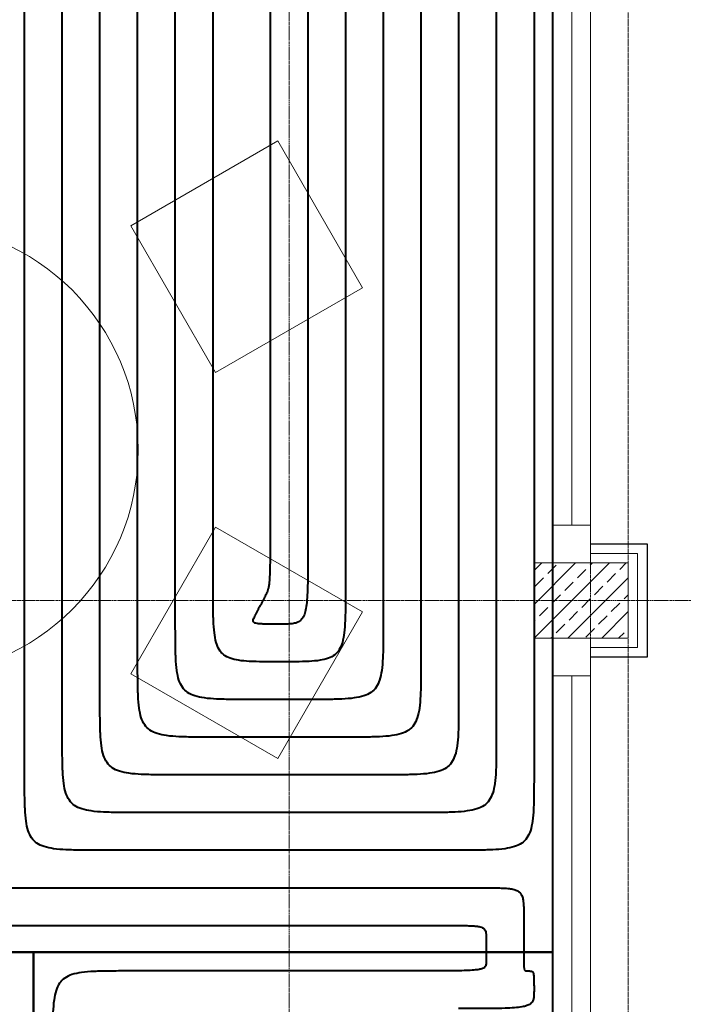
# Model space of a CAD drawing. Header units: millimetres. Extents: x 49908 to 79848, y -11883 to -3092.
# Tile 151 of 222: x 69819 to 69995, y -5334 to -5072. Entities that reach past the tile are written whole.
import ezdxf
from ezdxf.lldxf.tags import DXFTag

# ---------------------------------------------------------------- set-up
doc = ezdxf.new("R2010")
doc.units = ezdxf.units.MM
doc.linetypes.add('DASHDOT', pattern=[1, 0.5, -0.25, 0, -0.25])
doc.linetypes.add('DASHED', pattern=[19.05, 12.7, -6.35])
doc.layers.get('0').update_dxf_attribs({"color": 9, "lineweight": 9})
for name, color, linetype, lineweight in [('A stolarka', 9, 'Continuous', 9), ('A wyp ruchome', 9, 'Continuous', 9), ('A_IZOLACJA', 9, 'ZIGZAG', 9), ('A_KONSTRUKCJA', 9, 'Continuous', 25), ('A_OSIE', 9, 'DASHDOT', 9), ('A_PRZERYW', 9, 'DASHED', 9)]:
    doc.layers.add(name, color=color, linetype=linetype, lineweight=lineweight)
for name, color, linetype, true_color in [('IS_Ogrzewanie_płaszczyznowe', 7, 'SOLID', 0xac00e6), ('IS_Przyłącza_o.p._Powrót', 7, 'DASH', 0x438955), ('IS_Przyłącza_o.p._Zasilanie', 7, 'SOLID', 0xff9124)]:
    doc.layers.add(name, color=color, linetype=linetype, true_color=true_color)
doc.layers.add('IS_Rys.pętli_o.p._Powrót', color=7, linetype='DASH', lineweight=13, true_color=0x4c9a5f)
doc.layers.add('IS_Rys.pętli_o.p._Zasilanie', color=7, linetype='SOLID', lineweight=13, true_color=0xff8c1a)
tags = doc.linetypes.add('DASH', pattern=[15, 10, -5]).pattern_tags.tags
tags[6:7] = [DXFTag(74, 4), DXFTag(75, 0), DXFTag(340, '0'), DXFTag(46, 0.0), DXFTag(50, 0.0), DXFTag(44, 0.0), DXFTag(45, 0.0)]
tags[4:5] = [DXFTag(74, 4), DXFTag(75, 0), DXFTag(340, '0'), DXFTag(46, 0.0), DXFTag(50, 0.0), DXFTag(44, 0.0), DXFTag(45, 0.0)]
tags = doc.linetypes.add('SOLID', pattern=[10, 10, 0]).pattern_tags.tags
tags[6:7] = [DXFTag(74, 4), DXFTag(75, 0), DXFTag(340, '0'), DXFTag(46, 0.0), DXFTag(50, 0.0), DXFTag(44, 0.0), DXFTag(45, 0.0)]
tags[4:5] = [DXFTag(74, 4), DXFTag(75, 0), DXFTag(340, '0'), DXFTag(46, 0.0), DXFTag(50, 0.0), DXFTag(44, 0.0), DXFTag(45, 0.0)]
doc.linetypes.add('ZIGZAG', pattern='A,0.00254,-5.08,[131,ltypeshp.shx,S=5.08,R=0,X=-5.08,Y=0],-10.16,[131,ltypeshp.shx,S=5.08,R=180,X=5.08,Y=0],-5.08', length=20.32254)

msp = doc.modelspace()

# ---------------------------------------------------------------- hatches: boundary and pattern name
at = {"lineweight": 5, "ltscale": 0.25}
h = msp.add_hatch(dxfattribs=at)
h.set_pattern_fill('ANSI33', color=256, angle=180, style=0)
h.set_pattern_definition([(225, (69980.4694, -5211.6265), (4.4901, -4.4901), []), (225, (69975.979, -5211.6265), (4.4901, -4.4901), [3.175, -1.5875])])
h.paths.add_polyline_path([(69980.47, -5236.63), (69980.47, -5216.63), (69955.47, -5216.63), (69955.47, -5236.63)])

# ---------------------------------------------------------------- linework, layer by layer
msp.add_lwpolyline([(69980.47, -5236.63), (69980.47, -5216.63), (69955.47, -5216.63), (69955.47, -5236.63)], close=True)
at = {"layer": 'A stolarka'}
for points in [[(69970.47, -5216.63), (69970.47, -5039.13)], [(69960.47, -5206.63), (69960.47, -5049.13)], [(69965.47, -5206.63), (69965.47, -5049.13)], [(69970.47, -5216.63), (69970.47, -5206.63), (69960.47, -5206.63), (69960.47, -5216.63), (69970.47, -5216.63)], [(69970.47, -5246.63), (69970.47, -5236.63), (69960.47, -5236.63), (69960.47, -5246.63), (69970.47, -5246.63)], [(69970.47, -5414.13), (69970.47, -5236.63)], [(69960.47, -5404.13), (69960.47, -5246.63)], [(69965.47, -5404.13), (69965.47, -5246.63)]]:
    msp.add_lwpolyline(points, dxfattribs=at)
at = {"layer": 'A wyp ruchome'}
for points in [[(69871, -5166.11), (69848.5, -5127.14), (69887.47, -5104.64), (69909.97, -5143.61), (69871, -5166.11)], [(69848.5, -5246.11), (69871, -5207.14), (69909.97, -5229.64), (69887.47, -5268.61), (69848.5, -5246.11)]]:
    msp.add_lwpolyline(points, close=True, dxfattribs=at)
msp.add_circle((69790.47, -5186.63), 60, dxfattribs=at)
at = {"layer": 'A_IZOLACJA', "ltscale": 0.005}
msp.add_lwpolyline([(69970.47, -5214.13), (69982.97, -5214.13), (69982.97, -5239.13), (69970.47, -5239.13)], dxfattribs=at)
at = {"layer": 'A_KONSTRUKCJA'}
msp.add_lwpolyline([(69970.47, -5211.63), (69985.47, -5211.63), (69985.47, -5241.63), (69970.47, -5241.63)], dxfattribs=at)
at = {"layer": 'A_OSIE', "ltscale": 0.3, "transparency": 33554559}
for p, q in [((69890.47, -3902.99), (69890.47, -7140.05)), ((69970.47, -3902.99), (69970.47, -7140.05)), ((70341.81, -5226.63), (67440.85, -5226.63))]:
    msp.add_line(p, q, dxfattribs=at)
at = {"layer": 'A_PRZERYW', "ltscale": 0.01}
msp.add_lwpolyline([(69100.47, -4286.63), (69980.47, -4286.63), (69980.47, -5826.63)], dxfattribs=at)
at = {"layer": 'IS_Ogrzewanie_płaszczyznowe', "lineweight": 40}
for p, q in [((69960.47, -5319.97), (69960.47, -4813.3)), ((69822.72, -5319.97), (69649.29, -5319.97)), ((69795.31, -5319.97), (69960.47, -5319.97)), ((69822.72, -5319.97), (69822.72, -5826.19)), ((69960.47, -5319.97), (69822.72, -5319.97)), ((69822.72, -5826.19), (69822.72, -5319.97)), ((69960.47, -5825.75), (69960.47, -5319.97))]:
    msp.add_line(p, q, dxfattribs=at)
at = {"layer": 'IS_Przyłącza_o.p._Powrót', "lineweight": 40}
for points, knots in [([(69395.77, -5302.91), (69400.02, -5302.91), (69415.91, -5302.91), (69449.2, -5302.91), (69499.75, -5302.91), (69562.63, -5302.91), (69632.9, -5302.91), (69705.65, -5302.91), (69775.92, -5302.91), (69838.8, -5302.91), (69889.35, -5302.91), (69922.64, -5302.91), (69938.53, -5302.91), (69942.77, -5302.91)], [0, 0, 0, 0, 0.1274, 0.476724, 0.998655, 1.643877, 2.363073, 3.106927, 3.826123, 4.471345, 4.993276, 5.3426, 5.47, 5.47, 5.47, 5.47]), ([(69942.77, -5302.91), (69943.6, -5302.91), (69945.11, -5302.91), (69947.16, -5302.94), (69948.82, -5303.04), (69950.12, -5303.26), (69951.14, -5303.64), (69951.89, -5304.26), (69952.36, -5305.15), (69952.62, -5306.28), (69952.74, -5307.69), (69952.78, -5309.45), (69952.77, -5310.73), (69952.77, -5311.44)], [0, 0, 0, 0, 0.0248686, 0.0452342, 0.0615832, 0.0745001, 0.0848121, 0.0937999, 0.1031433, 0.114329, 0.1283142, 0.1456963, 0.1669173, 0.1669173, 0.1669173, 0.1669173]), ([(69952.77, -5311.44), (69952.77, -5311.51), (69952.77, -5311.75), (69952.77, -5312.27), (69952.77, -5313.06), (69952.77, -5314.04), (69952.77, -5315.14), (69952.77, -5316.27), (69952.77, -5317.37), (69952.77, -5318.35), (69952.77, -5319.14), (69952.77, -5319.66), (69952.77, -5319.91), (69952.77, -5319.97)], [0, 0, 0, 0, 0.00198745, 0.00743691, 0.01557904, 0.02564452, 0.03686399, 0.04846814, 0.05968761, 0.06975309, 0.07789522, 0.08334468, 0.08533213, 0.08533213, 0.08533213, 0.08533213])]:
    msp.add_open_spline(points, degree=3, knots=knots, dxfattribs=at)
at = {"layer": 'IS_Przyłącza_o.p._Zasilanie', "lineweight": 40}
for points, knots in [([(69385.77, -5312.91), (69390.02, -5312.91), (69405.91, -5312.91), (69439.2, -5312.91), (69489.75, -5312.91), (69552.63, -5312.91), (69622.9, -5312.91), (69695.65, -5312.91), (69765.92, -5312.91), (69828.8, -5312.91), (69879.35, -5312.91), (69912.64, -5312.91), (69928.53, -5312.91), (69932.77, -5312.91)], [0, 0, 0, 0, 0.1274, 0.476724, 0.998655, 1.643877, 2.363073, 3.106927, 3.826123, 4.471345, 4.993276, 5.3426, 5.47, 5.47, 5.47, 5.47]), ([(69932.77, -5312.91), (69933.6, -5312.91), (69935.11, -5312.91), (69937.16, -5312.92), (69938.81, -5312.96), (69940.1, -5313.05), (69941.08, -5313.2), (69941.8, -5313.43), (69942.31, -5313.78), (69942.61, -5314.28), (69942.74, -5314.88), (69942.78, -5315.61), (69942.77, -5316.15), (69942.77, -5316.44)], [0, 0, 0, 0, 0.0248685, 0.04523, 0.0615413, 0.0742765, 0.0839546, 0.0912058, 0.0968952, 0.1021729, 0.1081075, 0.1153205, 0.1241074, 0.1241074, 0.1241074, 0.1241074]), ([(69942.77, -5316.44), (69942.77, -5316.47), (69942.77, -5316.57), (69942.77, -5316.79), (69942.77, -5317.11), (69942.77, -5317.52), (69942.77, -5317.97), (69942.77, -5318.44), (69942.77, -5318.9), (69942.77, -5319.3), (69942.77, -5319.63), (69942.77, -5319.84), (69942.77, -5319.95), (69942.77, -5319.97)], [0, 0, 0, 0, 0.00082291, 0.00307928, 0.00645057, 0.01061822, 0.01526369, 0.02006844, 0.02471391, 0.02888156, 0.03225285, 0.03450922, 0.03533213, 0.03533213, 0.03533213, 0.03533213])]:
    msp.add_open_spline(points, degree=3, knots=knots, dxfattribs=at)
at = {"layer": 'IS_Rys.pętli_o.p._Powrót', "lineweight": 40}
for points, knots in [([(69955.47, -4838.3), (69955.47, -4841.67), (69955.47, -4854.3), (69955.47, -4880.75), (69955.47, -4920.91), (69955.47, -4970.87), (69955.47, -5026.71), (69955.47, -5084.5), (69955.47, -5140.34), (69955.47, -5190.3), (69955.47, -5230.46), (69955.47, -5256.91), (69955.47, -5269.53), (69955.47, -5272.91)], [0, 0, 0, 0, 0.101223, 0.378771, 0.79346, 1.306106, 1.877528, 2.468541, 3.039963, 3.55261, 3.967298, 4.244846, 4.346069, 4.346069, 4.346069, 4.346069]), ([(69935.47, -4858.3), (69935.47, -4861.36), (69935.47, -4872.83), (69935.47, -4896.84), (69935.47, -4933.31), (69935.47, -4978.67), (69935.47, -5029.37), (69935.47, -5081.84), (69935.47, -5132.54), (69935.47, -5177.9), (69935.47, -5214.37), (69935.47, -5238.38), (69935.47, -5249.84), (69935.47, -5252.91)], [0, 0, 0, 0, 0.091907, 0.34391, 0.720432, 1.185896, 1.704726, 2.241344, 2.760173, 3.225637, 3.602159, 3.854162, 3.946069, 3.946069, 3.946069, 3.946069]), ([(69915.47, -4878.3), (69915.47, -4881.05), (69915.47, -4891.35), (69915.47, -4912.93), (69915.47, -4945.7), (69915.47, -4986.47), (69915.47, -5032.02), (69915.47, -5079.18), (69915.47, -5124.74), (69915.47, -5165.5), (69915.47, -5198.27), (69915.47, -5219.85), (69915.47, -5230.15), (69915.47, -5232.91)], [0, 0, 0, 0, 0.082591, 0.309049, 0.647404, 1.065686, 1.531923, 2.014146, 2.480384, 2.898665, 3.23702, 3.463479, 3.546069, 3.546069, 3.546069, 3.546069]), ([(69820.31, -5272.91), (69820.31, -5269.86), (69820.31, -5258.44), (69820.31, -5234.54), (69820.31, -5198.24), (69820.31, -5153.08), (69820.31, -5102.61), (69820.31, -5050.37), (69820.31, -4999.9), (69820.31, -4954.75), (69820.31, -4918.44), (69820.31, -4894.54), (69820.31, -4883.13), (69820.31, -4880.08)], [0, 0, 0, 0, 0.091493, 0.342361, 0.717188, 1.180556, 1.697049, 2.231251, 2.747744, 3.211112, 3.585939, 3.836807, 3.9283, 3.9283, 3.9283, 3.9283]), ([(69840.31, -5252.91), (69840.31, -5250.17), (69840.31, -5239.92), (69840.31, -5218.45), (69840.31, -5185.84), (69840.31, -5145.28), (69840.31, -5099.95), (69840.31, -5053.03), (69840.31, -5007.7), (69840.31, -4967.14), (69840.31, -4934.54), (69840.31, -4913.07), (69840.31, -4902.82), (69840.31, -4900.08)], [0, 0, 0, 0, 0.082177, 0.3075, 0.64416, 1.060346, 1.524247, 2.004053, 2.467954, 2.88414, 3.2208, 3.446123, 3.5283, 3.5283, 3.5283, 3.5283]), ([(69860.31, -5232.91), (69860.31, -5230.48), (69860.31, -5221.39), (69860.31, -5202.35), (69860.31, -5173.44), (69860.31, -5137.48), (69860.31, -5097.29), (69860.31, -5055.69), (69860.31, -5015.5), (69860.31, -4979.54), (69860.31, -4950.63), (69860.31, -4931.59), (69860.31, -4922.51), (69860.31, -4920.08)], [0, 0, 0, 0, 0.07286, 0.272639, 0.571132, 0.940135, 1.351444, 1.776856, 2.188165, 2.557168, 2.855661, 3.05544, 3.1283, 3.1283, 3.1283, 3.1283]), ([(69895.47, -4920.08), (69895.47, -4922.35), (69895.47, -4930.86), (69895.47, -4948.68), (69895.47, -4975.74), (69895.47, -5009.4), (69895.47, -5047.02), (69895.47, -5085.96), (69895.47, -5123.58), (69895.47, -5157.24), (69895.47, -5184.31), (69895.47, -5202.13), (69895.47, -5210.63), (69895.47, -5212.91)], [0, 0, 0, 0, 0.068202, 0.255209, 0.534618, 0.88003, 1.265043, 1.663257, 2.04827, 2.393682, 2.673091, 2.860098, 2.9283, 2.9283, 2.9283, 2.9283]), ([(69895.47, -5212.91), (69895.47, -5214.56), (69895.47, -5217.58), (69895.44, -5221.68), (69895.35, -5224.98), (69895.16, -5227.55), (69894.84, -5229.52), (69894.35, -5230.97), (69893.58, -5231.99), (69892.52, -5232.58), (69891.23, -5232.83), (69889.66, -5232.91), (69888.52, -5232.91), (69887.89, -5232.91)], [0, 0, 0, 0, 0.0497371, 0.0904603, 0.1230853, 0.1485669, 0.1679637, 0.1825861, 0.1942604, 0.2053724, 0.2180517, 0.2335153, 0.2523595, 0.2523595, 0.2523595, 0.2523595]), ([(69881.6, -5230.41), (69881.61, -5230.39), (69881.65, -5230.31), (69881.73, -5230.16), (69881.85, -5229.93), (69882, -5229.64), (69882.16, -5229.32), (69882.33, -5228.99), (69882.5, -5228.67), (69882.65, -5228.38), (69882.77, -5228.15), (69882.84, -5228), (69882.88, -5227.93), (69882.89, -5227.91)], [0, 0, 0, 0, 0.00065507, 0.00245123, 0.00513491, 0.00845253, 0.01215052, 0.01597529, 0.01967327, 0.02299089, 0.02567457, 0.02747074, 0.02812581, 0.02812581, 0.02812581, 0.02812581]), ([(69887.89, -5232.91), (69887.26, -5232.91), (69886.12, -5232.91), (69884.58, -5232.9), (69883.35, -5232.87), (69882.41, -5232.81), (69881.73, -5232.7), (69881.26, -5232.55), (69880.98, -5232.28), (69880.94, -5231.91), (69881.07, -5231.49), (69881.3, -5230.98), (69881.5, -5230.61), (69881.6, -5230.41)], [0, 0, 0, 0, 0.01883393, 0.03419457, 0.04636951, 0.05565838, 0.06239595, 0.06702276, 0.07029717, 0.07350611, 0.07770751, 0.08326282, 0.09023139, 0.09023139, 0.09023139, 0.09023139]), ([(69880.31, -5252.91), (69878.66, -5252.91), (69875.64, -5252.91), (69871.53, -5252.83), (69868.22, -5252.59), (69865.6, -5252.08), (69863.54, -5251.17), (69862.05, -5249.68), (69861.14, -5247.62), (69860.63, -5245), (69860.39, -5241.69), (69860.31, -5237.58), (69860.31, -5234.56), (69860.31, -5232.91)], [0, 0, 0, 0, 0.0497373, 0.0904721, 0.1232039, 0.1491998, 0.1703704, 0.1897083, 0.2108788, 0.2368747, 0.2696065, 0.3103414, 0.3600787, 0.3600787, 0.3600787, 0.3600787]), ([(69915.47, -5232.91), (69915.47, -5234.56), (69915.47, -5237.58), (69915.4, -5241.69), (69915.15, -5245), (69914.64, -5247.62), (69913.73, -5249.68), (69912.24, -5251.17), (69910.18, -5252.08), (69907.56, -5252.59), (69904.25, -5252.83), (69900.14, -5252.91), (69897.13, -5252.91), (69895.47, -5252.91)], [0, 0, 0, 0, 0.0497373, 0.0904721, 0.1232039, 0.1491998, 0.1703704, 0.1897083, 0.2108788, 0.2368747, 0.2696065, 0.3103414, 0.3600787, 0.3600787, 0.3600787, 0.3600787]), ([(69860.31, -5272.91), (69858.66, -5272.91), (69855.64, -5272.91), (69851.53, -5272.83), (69848.22, -5272.59), (69845.6, -5272.08), (69843.54, -5271.17), (69842.05, -5269.68), (69841.14, -5267.62), (69840.63, -5265), (69840.39, -5261.69), (69840.31, -5257.58), (69840.31, -5254.56), (69840.31, -5252.91)], [0, 0, 0, 0, 0.0497373, 0.0904721, 0.1232039, 0.1491998, 0.1703704, 0.1897083, 0.2108788, 0.2368747, 0.2696065, 0.3103414, 0.3600787, 0.3600787, 0.3600787, 0.3600787]), ([(69895.47, -5252.91), (69895.35, -5252.91), (69894.91, -5252.91), (69893.99, -5252.91), (69892.59, -5252.91), (69890.85, -5252.91), (69888.9, -5252.91), (69886.88, -5252.91), (69884.94, -5252.91), (69883.2, -5252.91), (69881.79, -5252.91), (69880.87, -5252.91), (69880.43, -5252.91), (69880.31, -5252.91)], [0, 0, 0, 0, 0.0035296, 0.0132076, 0.0276677, 0.0455435, 0.0654687, 0.0860771, 0.1060024, 0.1238782, 0.1383383, 0.1480163, 0.1515459, 0.1515459, 0.1515459, 0.1515459]), ([(69935.47, -5252.91), (69935.47, -5254.56), (69935.47, -5257.58), (69935.4, -5261.69), (69935.15, -5265), (69934.64, -5267.62), (69933.73, -5269.68), (69932.24, -5271.17), (69930.18, -5272.08), (69927.56, -5272.59), (69924.25, -5272.83), (69920.14, -5272.91), (69917.13, -5272.91), (69915.47, -5272.91)], [0, 0, 0, 0, 0.0497373, 0.0904721, 0.1232039, 0.1491998, 0.1703704, 0.1897083, 0.2108788, 0.2368747, 0.2696065, 0.3103414, 0.3600787, 0.3600787, 0.3600787, 0.3600787]), ([(69840.31, -5292.91), (69838.66, -5292.91), (69835.64, -5292.91), (69831.53, -5292.83), (69828.22, -5292.59), (69825.6, -5292.08), (69823.54, -5291.17), (69822.05, -5289.68), (69821.14, -5287.62), (69820.63, -5285), (69820.39, -5281.69), (69820.31, -5277.58), (69820.31, -5274.56), (69820.31, -5272.91)], [0, 0, 0, 0, 0.0497373, 0.0904721, 0.1232039, 0.1491998, 0.1703704, 0.1897083, 0.2108788, 0.2368747, 0.2696065, 0.3103414, 0.3600787, 0.3600787, 0.3600787, 0.3600787]), ([(69915.47, -5272.91), (69915.04, -5272.91), (69913.44, -5272.91), (69910.08, -5272.91), (69904.99, -5272.91), (69898.65, -5272.91), (69891.56, -5272.91), (69884.22, -5272.91), (69877.14, -5272.91), (69870.8, -5272.91), (69865.7, -5272.91), (69862.35, -5272.91), (69860.74, -5272.91), (69860.31, -5272.91)], [0, 0, 0, 0, 0.0128459, 0.0480686, 0.1006955, 0.1657538, 0.2382711, 0.3132747, 0.385792, 0.4508504, 0.5034773, 0.5386999, 0.5515459, 0.5515459, 0.5515459, 0.5515459]), ([(69955.47, -5272.91), (69955.47, -5274.56), (69955.47, -5277.58), (69955.4, -5281.69), (69955.15, -5285), (69954.64, -5287.62), (69953.73, -5289.68), (69952.24, -5291.17), (69950.18, -5292.08), (69947.56, -5292.59), (69944.25, -5292.83), (69940.14, -5292.91), (69937.13, -5292.91), (69935.47, -5292.91)], [0, 0, 0, 0, 0.0497373, 0.0904721, 0.1232039, 0.1491998, 0.1703704, 0.1897083, 0.2108788, 0.2368747, 0.2696065, 0.3103414, 0.3600787, 0.3600787, 0.3600787, 0.3600787]), ([(69935.47, -5292.91), (69934.73, -5292.91), (69931.97, -5292.91), (69926.18, -5292.91), (69917.38, -5292.91), (69906.44, -5292.91), (69894.22, -5292.91), (69881.57, -5292.91), (69869.34, -5292.91), (69858.4, -5292.91), (69849.61, -5292.91), (69843.82, -5292.91), (69841.05, -5292.91), (69840.31, -5292.91)], [0, 0, 0, 0, 0.0221622, 0.0829296, 0.1737233, 0.2859642, 0.4110735, 0.5404723, 0.6655817, 0.7778226, 0.8686163, 0.9293836, 0.9515459, 0.9515459, 0.9515459, 0.9515459]), ([(69952.77, -5319.97), (69952.77, -5319.99), (69952.77, -5320.07), (69952.77, -5320.22), (69952.77, -5320.45), (69952.77, -5320.74), (69952.77, -5321.06), (69952.77, -5321.39), (69952.77, -5321.71), (69952.77, -5322), (69952.77, -5322.23), (69952.77, -5322.38), (69952.77, -5322.45), (69952.77, -5322.47)], [0, 0, 0, 0, 0.00058227, 0.00217881, 0.00456424, 0.00751315, 0.01080015, 0.01419985, 0.01748685, 0.02043576, 0.02282119, 0.02441773, 0.025, 0.025, 0.025, 0.025]), ([(69952.77, -5322.47), (69952.77, -5322.68), (69952.77, -5323.06), (69952.78, -5323.57), (69952.8, -5323.98), (69952.83, -5324.31), (69952.89, -5324.55), (69952.98, -5324.74), (69953.12, -5324.86), (69953.3, -5324.93), (69953.53, -5324.96), (69953.81, -5324.97), (69954.01, -5324.97), (69954.12, -5324.97)], [0, 0, 0, 0, 0.00621714, 0.01130779, 0.01538821, 0.01858453, 0.02104858, 0.02299023, 0.02471225, 0.02655872, 0.02878408, 0.03153041, 0.03488098, 0.03488098, 0.03488098, 0.03488098]), ([(69954.12, -5324.97), (69954.23, -5324.97), (69954.44, -5324.97), (69954.72, -5324.99), (69954.95, -5325.06), (69955.14, -5325.21), (69955.27, -5325.47), (69955.36, -5325.82), (69955.41, -5326.31), (69955.45, -5326.96), (69955.46, -5327.78), (69955.47, -5328.8), (69955.47, -5329.56), (69955.47, -5329.97)], [0, 0, 0, 0, 0.00335073, 0.00610648, 0.0084161, 0.01062027, 0.01324775, 0.01678816, 0.0215988, 0.02795845, 0.03611248, 0.04629304, 0.05872731, 0.05872731, 0.05872731, 0.05872731]), ([(69955.47, -5329.97), (69955.47, -5330.39), (69955.47, -5331.14), (69955.39, -5332.19), (69955.12, -5333.07), (69954.49, -5333.78), (69953.48, -5334.25), (69952.06, -5334.56), (69950.11, -5334.77), (69947.54, -5334.89), (69944.25, -5334.95), (69940.14, -5334.97), (69937.13, -5334.97), (69935.47, -5334.97)], [0, 0, 0, 0, 0.0124352, 0.0226697, 0.0313069, 0.0397459, 0.0500792, 0.0641739, 0.0833944, 0.1088269, 0.1414417, 0.1821639, 0.2319009, 0.2319009, 0.2319009, 0.2319009])]:
    msp.add_open_spline(points, degree=3, knots=knots, dxfattribs=at)
at = {"layer": 'IS_Rys.pętli_o.p._Zasilanie', "lineweight": 40}
for points, knots in [([(69945.47, -4848.3), (69945.47, -4851.52), (69945.47, -4863.56), (69945.47, -4888.79), (69945.47, -4927.11), (69945.47, -4974.77), (69945.47, -5028.04), (69945.47, -5083.17), (69945.47, -5136.44), (69945.47, -5184.1), (69945.47, -5222.41), (69945.47, -5247.64), (69945.47, -5259.69), (69945.47, -5262.91)], [0, 0, 0, 0, 0.096565, 0.36134, 0.756946, 1.246001, 1.791127, 2.354942, 2.900068, 3.389123, 3.784729, 4.049504, 4.146069, 4.146069, 4.146069, 4.146069]), ([(69925.47, -4868.3), (69925.47, -4871.21), (69925.47, -4882.09), (69925.47, -4904.89), (69925.47, -4939.51), (69925.47, -4982.57), (69925.47, -5030.7), (69925.47, -5080.51), (69925.47, -5128.64), (69925.47, -5171.7), (69925.47, -5206.32), (69925.47, -5229.12), (69925.47, -5240), (69925.47, -5242.91)], [0, 0, 0, 0, 0.087249, 0.326479, 0.683918, 1.125791, 1.618324, 2.127745, 2.620278, 3.062151, 3.41959, 3.65882, 3.746069, 3.746069, 3.746069, 3.746069]), ([(69830.31, -5262.91), (69830.31, -5260.01), (69830.31, -5249.18), (69830.31, -5226.49), (69830.31, -5192.04), (69830.31, -5149.18), (69830.31, -5101.28), (69830.31, -5051.7), (69830.31, -5003.8), (69830.31, -4960.95), (69830.31, -4926.49), (69830.31, -4903.8), (69830.31, -4892.97), (69830.31, -4890.08)], [0, 0, 0, 0, 0.086835, 0.324931, 0.680674, 1.120451, 1.610648, 2.117652, 2.607849, 3.047626, 3.403369, 3.641465, 3.7283, 3.7283, 3.7283, 3.7283]), ([(69850.31, -5242.91), (69850.31, -5240.32), (69850.31, -5230.65), (69850.31, -5210.4), (69850.31, -5179.64), (69850.31, -5141.38), (69850.31, -5098.62), (69850.31, -5054.36), (69850.31, -5011.6), (69850.31, -4973.34), (69850.31, -4942.58), (69850.31, -4922.33), (69850.31, -4912.66), (69850.31, -4910.08)], [0, 0, 0, 0, 0.077519, 0.29007, 0.607646, 1.00024, 1.437846, 1.890454, 2.32806, 2.720654, 3.03823, 3.250781, 3.3283, 3.3283, 3.3283, 3.3283]), ([(69905.47, -4910.08), (69905.47, -4912.51), (69905.47, -4921.59), (69905.47, -4940.63), (69905.47, -4969.54), (69905.47, -5005.5), (69905.47, -5045.69), (69905.47, -5087.29), (69905.47, -5127.48), (69905.47, -5163.44), (69905.47, -5192.35), (69905.47, -5211.39), (69905.47, -5220.48), (69905.47, -5222.91)], [0, 0, 0, 0, 0.07286, 0.272639, 0.571132, 0.940135, 1.351444, 1.776856, 2.188165, 2.557168, 2.855661, 3.05544, 3.1283, 3.1283, 3.1283, 3.1283]), ([(69870.31, -5222.91), (69870.31, -5220.63), (69870.31, -5212.13), (69870.31, -5194.31), (69870.31, -5167.24), (69870.31, -5133.58), (69870.31, -5095.96), (69870.31, -5057.02), (69870.31, -5019.4), (69870.31, -4985.74), (69870.31, -4958.68), (69870.31, -4940.86), (69870.31, -4932.35), (69870.31, -4930.08)], [0, 0, 0, 0, 0.068202, 0.255209, 0.534618, 0.88003, 1.265043, 1.663257, 2.04827, 2.393682, 2.673091, 2.860098, 2.9283, 2.9283, 2.9283, 2.9283]), ([(69885.47, -4930.08), (69885.47, -4932.19), (69885.47, -4940.12), (69885.47, -4956.72), (69885.47, -4981.94), (69885.47, -5013.3), (69885.47, -5048.35), (69885.47, -5084.63), (69885.47, -5119.68), (69885.47, -5151.05), (69885.47, -5176.26), (69885.47, -5192.86), (69885.47, -5200.79), (69885.47, -5202.91)], [0, 0, 0, 0, 0.063544, 0.237778, 0.498104, 0.819925, 1.178642, 1.549658, 1.908375, 2.230196, 2.490522, 2.664756, 2.7283, 2.7283, 2.7283, 2.7283]), ([(69885.47, -5202.91), (69885.47, -5204.57), (69885.47, -5207.59), (69885.46, -5211.7), (69885.45, -5215.03), (69885.42, -5217.68), (69885.36, -5219.74), (69885.28, -5221.31), (69885.16, -5222.5), (69885, -5223.41), (69884.78, -5224.14), (69884.5, -5224.79), (69884.29, -5225.2), (69884.18, -5225.41)], [0, 0, 0, 0, 0.0497558, 0.0906086, 0.1235731, 0.1496649, 0.1699027, 0.1853111, 0.1969278, 0.2058138, 0.2130561, 0.219735, 0.2268634, 0.2268634, 0.2268634, 0.2268634]), ([(69887.89, -5242.91), (69886.43, -5242.91), (69883.78, -5242.91), (69880.17, -5242.83), (69877.26, -5242.59), (69874.94, -5242.08), (69873.12, -5241.14), (69871.82, -5239.64), (69871.04, -5237.6), (69870.59, -5234.99), (69870.38, -5231.69), (69870.31, -5227.58), (69870.31, -5224.56), (69870.31, -5222.91)], [0, 0, 0, 0, 0.0437124, 0.0795163, 0.1083154, 0.1313157, 0.1504287, 0.1686331, 0.1893471, 0.2152073, 0.2479108, 0.2886425, 0.3383798, 0.3383798, 0.3383798, 0.3383798]), ([(69905.47, -5222.91), (69905.47, -5224.56), (69905.47, -5227.58), (69905.4, -5231.69), (69905.19, -5234.99), (69904.75, -5237.6), (69903.96, -5239.64), (69902.67, -5241.14), (69900.84, -5242.08), (69898.52, -5242.59), (69895.61, -5242.83), (69892, -5242.91), (69889.35, -5242.91), (69887.89, -5242.91)], [0, 0, 0, 0, 0.0497372, 0.090469, 0.1231724, 0.1490327, 0.1697467, 0.187951, 0.207064, 0.2300644, 0.2588634, 0.2946674, 0.3383798, 0.3383798, 0.3383798, 0.3383798]), ([(69884.18, -5225.41), (69884.17, -5225.43), (69884.13, -5225.5), (69884.05, -5225.65), (69883.94, -5225.88), (69883.79, -5226.17), (69883.62, -5226.49), (69883.45, -5226.82), (69883.29, -5227.14), (69883.14, -5227.43), (69883.02, -5227.66), (69882.94, -5227.81), (69882.9, -5227.89), (69882.89, -5227.91)], [0, 0, 0, 0, 0.00065507, 0.00245123, 0.00513491, 0.00845253, 0.01215052, 0.01597529, 0.01967327, 0.02299089, 0.02567457, 0.02747074, 0.02812581, 0.02812581, 0.02812581, 0.02812581]), ([(69870.31, -5262.91), (69868.66, -5262.91), (69865.64, -5262.91), (69861.53, -5262.83), (69858.22, -5262.59), (69855.6, -5262.08), (69853.54, -5261.17), (69852.05, -5259.68), (69851.14, -5257.62), (69850.63, -5255), (69850.39, -5251.69), (69850.31, -5247.58), (69850.31, -5244.56), (69850.31, -5242.91)], [0, 0, 0, 0, 0.0497373, 0.0904721, 0.1232039, 0.1491998, 0.1703704, 0.1897083, 0.2108788, 0.2368747, 0.2696065, 0.3103414, 0.3600787, 0.3600787, 0.3600787, 0.3600787]), ([(69925.47, -5242.91), (69925.47, -5244.56), (69925.47, -5247.58), (69925.4, -5251.69), (69925.15, -5255), (69924.64, -5257.62), (69923.73, -5259.68), (69922.24, -5261.17), (69920.18, -5262.08), (69917.56, -5262.59), (69914.25, -5262.83), (69910.14, -5262.91), (69907.13, -5262.91), (69905.47, -5262.91)], [0, 0, 0, 0, 0.0497373, 0.0904721, 0.1232039, 0.1491998, 0.1703704, 0.1897083, 0.2108788, 0.2368747, 0.2696065, 0.3103414, 0.3600787, 0.3600787, 0.3600787, 0.3600787]), ([(69850.31, -5282.91), (69848.66, -5282.91), (69845.64, -5282.91), (69841.53, -5282.83), (69838.22, -5282.59), (69835.6, -5282.08), (69833.54, -5281.17), (69832.05, -5279.68), (69831.14, -5277.62), (69830.63, -5275), (69830.39, -5271.69), (69830.31, -5267.58), (69830.31, -5264.56), (69830.31, -5262.91)], [0, 0, 0, 0, 0.0497373, 0.0904721, 0.1232039, 0.1491998, 0.1703704, 0.1897083, 0.2108788, 0.2368747, 0.2696065, 0.3103414, 0.3600787, 0.3600787, 0.3600787, 0.3600787]), ([(69905.47, -5262.91), (69905.2, -5262.91), (69904.18, -5262.91), (69902.04, -5262.91), (69898.79, -5262.91), (69894.75, -5262.91), (69890.23, -5262.91), (69885.55, -5262.91), (69881.04, -5262.91), (69877, -5262.91), (69873.75, -5262.91), (69871.61, -5262.91), (69870.59, -5262.91), (69870.31, -5262.91)], [0, 0, 0, 0, 0.0081878, 0.0306381, 0.0641816, 0.1056486, 0.1518699, 0.1996759, 0.2458972, 0.2873643, 0.3209078, 0.3433581, 0.3515459, 0.3515459, 0.3515459, 0.3515459]), ([(69945.47, -5262.91), (69945.47, -5264.56), (69945.47, -5267.58), (69945.4, -5271.69), (69945.15, -5275), (69944.64, -5277.62), (69943.73, -5279.68), (69942.24, -5281.17), (69940.18, -5282.08), (69937.56, -5282.59), (69934.25, -5282.83), (69930.14, -5282.91), (69927.13, -5282.91), (69925.47, -5282.91)], [0, 0, 0, 0, 0.0497373, 0.0904721, 0.1232039, 0.1491998, 0.1703704, 0.1897083, 0.2108788, 0.2368747, 0.2696065, 0.3103414, 0.3600787, 0.3600787, 0.3600787, 0.3600787]), ([(69925.47, -5282.91), (69924.89, -5282.91), (69922.7, -5282.91), (69918.13, -5282.91), (69911.18, -5282.91), (69902.54, -5282.91), (69892.89, -5282.91), (69882.89, -5282.91), (69873.24, -5282.91), (69864.6, -5282.91), (69857.66, -5282.91), (69853.08, -5282.91), (69850.9, -5282.91), (69850.31, -5282.91)], [0, 0, 0, 0, 0.0175041, 0.0654991, 0.1372094, 0.225859, 0.3246723, 0.4268735, 0.5256869, 0.6143365, 0.6860468, 0.7340418, 0.7515459, 0.7515459, 0.7515459, 0.7515459]), ([(69942.77, -5319.97), (69942.77, -5319.99), (69942.77, -5320.07), (69942.77, -5320.22), (69942.77, -5320.45), (69942.77, -5320.74), (69942.77, -5321.06), (69942.77, -5321.39), (69942.77, -5321.71), (69942.77, -5322), (69942.77, -5322.23), (69942.77, -5322.38), (69942.77, -5322.45), (69942.77, -5322.47)], [0, 0, 0, 0, 0.00058227, 0.00217881, 0.00456424, 0.00751315, 0.01080015, 0.01419985, 0.01748685, 0.02043576, 0.02282119, 0.02441773, 0.025, 0.025, 0.025, 0.025]), ([(69942.77, -5322.47), (69942.77, -5322.68), (69942.78, -5323.06), (69942.7, -5323.61), (69942.36, -5324.08), (69941.72, -5324.39), (69940.76, -5324.61), (69939.35, -5324.77), (69937.41, -5324.87), (69934.84, -5324.93), (69931.55, -5324.96), (69927.45, -5324.97), (69924.43, -5324.97), (69922.77, -5324.97)], [0, 0, 0, 0, 0.0062189, 0.0114166, 0.016393, 0.0227951, 0.0322664, 0.0460468, 0.0651645, 0.0905685, 0.1231775, 0.163899, 0.213636, 0.213636, 0.213636, 0.213636]), ([(69847.72, -5324.97), (69846.07, -5324.97), (69843.05, -5324.97), (69838.94, -5325.05), (69835.63, -5325.29), (69833.01, -5325.8), (69830.95, -5326.71), (69829.46, -5328.2), (69828.55, -5330.26), (69828.04, -5332.88), (69827.8, -5336.19), (69827.72, -5340.3), (69827.72, -5343.32), (69827.72, -5344.97)], [0, 0, 0, 0, 0.0497373, 0.0904721, 0.1232039, 0.1491998, 0.1703704, 0.1897083, 0.2108788, 0.2368747, 0.2696065, 0.3103414, 0.3600787, 0.3600787, 0.3600787, 0.3600787]), ([(69922.77, -5324.97), (69922.19, -5324.97), (69920.01, -5324.97), (69915.44, -5324.97), (69908.51, -5324.97), (69899.88, -5324.97), (69890.24, -5324.97), (69880.26, -5324.97), (69870.62, -5324.97), (69861.99, -5324.97), (69855.05, -5324.97), (69850.49, -5324.97), (69848.31, -5324.97), (69847.72, -5324.97)], [0, 0, 0, 0, 0.0174797, 0.065408, 0.1370184, 0.2255447, 0.3242205, 0.4262795, 0.5249553, 0.6134816, 0.685092, 0.7330203, 0.7505, 0.7505, 0.7505, 0.7505])]:
    msp.add_open_spline(points, degree=3, knots=knots, dxfattribs=at)

doc.saveas('drawing.dxf')
